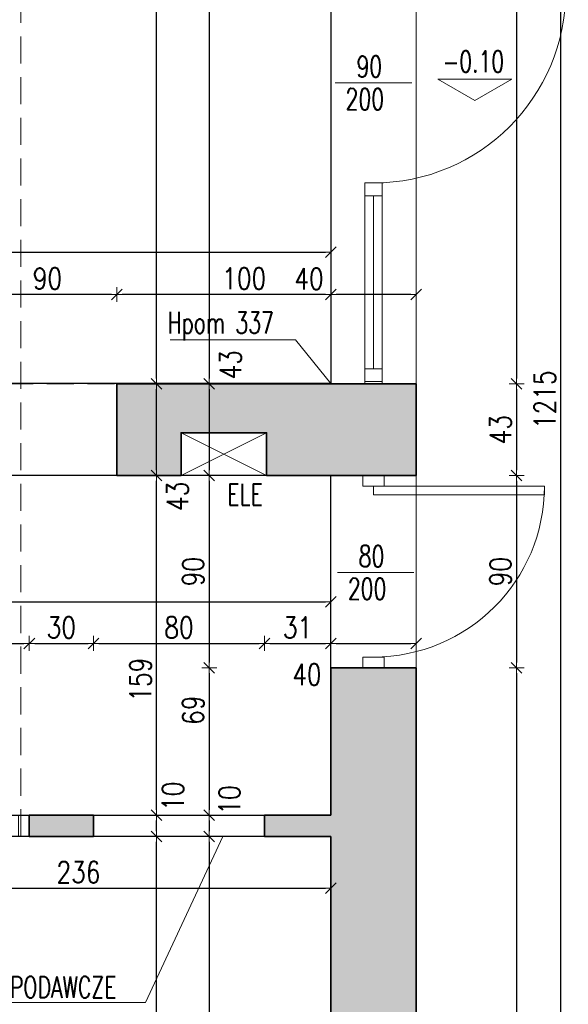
# Model space of a CAD drawing. Header units: millimetres. Extents: x 16698 to 93787, y -21104 to 39413.
# Tile 12 of 256: x 23778 to 24035, y 7231 to 7692. Entities that reach past the tile are written whole.
import ezdxf
from ezdxf.enums import TextEntityAlignment as Align

# ---------------------------------------------------------------- set-up
doc = ezdxf.new("R2010")
doc.units = ezdxf.units.MM
doc.linetypes.add('HIDDEN', pattern=[9.525, 6.35, -3.175])
for name, color, linetype, lineweight in [('!MODUS_HATCH_ŚCIANA', 254, 'Continuous', 9), ('!MODUS_OPIS', 3, 'Continuous', 13), ('__MODUS_ŚCIANY', 2, 'Continuous', 35), ('Cienka', 3, 'Continuous', 9), ('Drzwi', 1, 'Continuous', 15), ('Okna', 3, 'Continuous', 13), ('Opis', 8, 'Continuous', 13), ('Widok', 1, 'Continuous', 15), ('WYMIAROWANIE', 1, 'Continuous', 18)]:
    doc.layers.add(name, color=color, linetype=linetype, lineweight=lineweight)
doc.styles.add('ARCHETYP', font='romans.shx', dxfattribs={"height": 15})
doc.styles.add('TXT', font='simplex.shx', dxfattribs={"width": 0.8})
doc.dimstyles.new('DIM50', dxfattribs={"dimscale": 5, "dimtxt": 2, "dimasz": 0.5, "dimexe": 0, "dimexo": 0, "dimgap": 0.5, "dimtad": 1, "dimdec": 4, "dimrnd": 0.5, "dimdsep": 46, "dimtxsty": 'TXT', "dimblk1": 'TICK1', "dimblk2": 'TICK1', "dimsah": 1, "dimcen": 0, "dimse1": 1, "dimse2": 1, "dimclrd": 1, "dimclre": 7, "dimclrt": 9, "dimadec": 0, "dimazin": 0, "dimtfac": 1, "dimtdec": 4, "dimtmove": 2, "dimatfit": 3, "dimldrblk": 'TICK1', "dimfxl": 1, "dimtolj": 1, "dimarcsym": 0})

# ---------------------------------------------------------------- blocks, each defined once
blk = doc.blocks.new('TICK1')
at = {"color": 2}
blk.add_line((-1, -1), (1, 1), dxfattribs=at)
at = {"color": 0}
for p, q in [((0, 0), (-1, 0)), ((0, -1.4), (0, 1.4))]:
    blk.add_line(p, q, dxfattribs=at)
blk = doc.blocks.new('*D73')
at = {"layer": 'DEFPOINTS', "color": 0, "transparency": 16777216}
for p in [(23923.38, 7563.25), (23923.38, 7540.61), (23963.38, 7540.61)]:
    blk.add_point(p, dxfattribs=at)
at = {"layer": 'WYMIAROWANIE', "color": 1, "lineweight": -2, "transparency": 16777216}
blk.add_line((23960.88, 7563.25), (23925.88, 7563.25), dxfattribs=at)
at = {"layer": 'WYMIAROWANIE', "color": 1, "lineweight": -2, "transparency": 16777216, "xscale": 2.5, "yscale": 2.5, "zscale": 2.5, "rotation": 180}
blk.add_blockref('TICK1', (23923.38, 7563.25), dxfattribs=at)
at = {"layer": 'WYMIAROWANIE', "color": 1, "lineweight": -2, "transparency": 16777216, "xscale": 2.5, "yscale": 2.5, "zscale": 2.5}
blk.add_blockref('TICK1', (23963.38, 7563.25), dxfattribs=at)
at = {"layer": 'WYMIAROWANIE', "color": 9, "transparency": 16777216, "insert": (23913.25, 7570.64), "char_height": 10, "attachment_point": 5, "style": 'TXT'}
blk.add_mtext('\\A1;40', dxfattribs=at)
blk = doc.blocks.new('*D74')
at = {"layer": 'DEFPOINTS', "color": 0, "transparency": 16777216}
for p in [(23823.38, 7563.25), (23823.38, 7540.61), (23923.38, 7540.61)]:
    blk.add_point(p, dxfattribs=at)
at = {"layer": 'WYMIAROWANIE', "color": 1, "lineweight": -2, "transparency": 16777216}
blk.add_line((23920.88, 7563.25), (23825.88, 7563.25), dxfattribs=at)
at = {"layer": 'WYMIAROWANIE', "color": 1, "lineweight": -2, "transparency": 16777216, "xscale": 2.5, "yscale": 2.5, "zscale": 2.5, "rotation": 180}
blk.add_blockref('TICK1', (23823.38, 7563.25), dxfattribs=at)
at = {"layer": 'WYMIAROWANIE', "color": 1, "lineweight": -2, "transparency": 16777216, "xscale": 2.5, "yscale": 2.5, "zscale": 2.5}
blk.add_blockref('TICK1', (23923.38, 7563.25), dxfattribs=at)
at = {"layer": 'WYMIAROWANIE', "color": 9, "transparency": 16777216, "insert": (23882.91, 7570.75), "char_height": 10, "attachment_point": 5, "style": 'TXT'}
blk.add_mtext('\\A1;100', dxfattribs=at)
blk = doc.blocks.new('*D75')
at = {"layer": 'DEFPOINTS', "color": 0, "transparency": 16777216}
for p in [(23733.38, 7563.25), (23733.38, 7540.61), (23823.38, 7540.61)]:
    blk.add_point(p, dxfattribs=at)
at = {"layer": 'WYMIAROWANIE', "color": 1, "lineweight": -2, "transparency": 16777216}
blk.add_line((23820.88, 7563.25), (23735.88, 7563.25), dxfattribs=at)
at = {"layer": 'WYMIAROWANIE', "color": 1, "lineweight": -2, "transparency": 16777216, "xscale": 2.5, "yscale": 2.5, "zscale": 2.5, "rotation": 180}
blk.add_blockref('TICK1', (23733.38, 7563.25), dxfattribs=at)
at = {"layer": 'WYMIAROWANIE', "color": 1, "lineweight": -2, "transparency": 16777216, "xscale": 2.5, "yscale": 2.5, "zscale": 2.5}
blk.add_blockref('TICK1', (23823.38, 7563.25), dxfattribs=at)
at = {"layer": 'WYMIAROWANIE', "color": 9, "transparency": 16777216, "insert": (23790.86, 7570.75), "char_height": 10, "attachment_point": 5, "style": 'TXT'}
blk.add_mtext('\\A1;90', dxfattribs=at)
blk = doc.blocks.new('*D79')
at = {"layer": 'DEFPOINTS', "color": 0, "transparency": 16777216}
for p in [(23923.38, 7583.12), (22978.38, 7521.47), (23923.38, 7521.47)]:
    blk.add_point(p, dxfattribs=at)
at = {"layer": 'WYMIAROWANIE', "color": 1, "lineweight": -2, "transparency": 16777216}
blk.add_line((22980.88, 7583.12), (23920.88, 7583.12), dxfattribs=at)
at = {"layer": 'WYMIAROWANIE', "color": 1, "lineweight": -2, "transparency": 16777216, "xscale": 2.5, "yscale": 2.5, "zscale": 2.5, "rotation": 180}
blk.add_blockref('TICK1', (22978.38, 7583.12), dxfattribs=at)
at = {"layer": 'WYMIAROWANIE', "color": 1, "lineweight": -2, "transparency": 16777216, "xscale": 2.5, "yscale": 2.5, "zscale": 2.5}
blk.add_blockref('TICK1', (23923.38, 7583.12), dxfattribs=at)
at = {"layer": 'WYMIAROWANIE', "color": 9, "transparency": 16777216, "insert": (23432.64, 7590.62), "char_height": 10, "attachment_point": 5, "style": 'TXT'}
blk.add_mtext('\\A1;945', dxfattribs=at)
blk = doc.blocks.new('*D106')
at = {"layer": 'DEFPOINTS', "color": 0, "transparency": 16777216}
for p in [(23782.38, 7399.87), (23702.38, 7326.47), (23782.38, 7326.47)]:
    blk.add_point(p, dxfattribs=at)
at = {"layer": 'WYMIAROWANIE', "color": 1, "lineweight": -2, "transparency": 16777216}
blk.add_line((23704.88, 7399.87), (23779.88, 7399.87), dxfattribs=at)
at = {"layer": 'WYMIAROWANIE', "color": 1, "lineweight": -2, "transparency": 16777216, "xscale": 2.5, "yscale": 2.5, "zscale": 2.5, "rotation": 180}
blk.add_blockref('TICK1', (23702.38, 7399.87), dxfattribs=at)
at = {"layer": 'WYMIAROWANIE', "color": 1, "lineweight": -2, "transparency": 16777216, "xscale": 2.5, "yscale": 2.5, "zscale": 2.5}
blk.add_blockref('TICK1', (23782.38, 7399.87), dxfattribs=at)
at = {"layer": 'WYMIAROWANIE', "color": 9, "transparency": 16777216, "insert": (23742.38, 7407.37), "char_height": 10, "attachment_point": 5, "style": 'TXT'}
blk.add_mtext('\\A1;80', dxfattribs=at)
blk = doc.blocks.new('*D107')
at = {"layer": 'DEFPOINTS', "color": 0, "transparency": 16777216}
for p in [(23812.38, 7399.87), (23782.38, 7326.47), (23812.38, 7326.47)]:
    blk.add_point(p, dxfattribs=at)
at = {"layer": 'WYMIAROWANIE', "color": 1, "lineweight": -2, "transparency": 16777216}
blk.add_line((23784.88, 7399.87), (23809.88, 7399.87), dxfattribs=at)
at = {"layer": 'WYMIAROWANIE', "color": 1, "lineweight": -2, "transparency": 16777216, "xscale": 2.5, "yscale": 2.5, "zscale": 2.5, "rotation": 180}
blk.add_blockref('TICK1', (23782.38, 7399.87), dxfattribs=at)
at = {"layer": 'WYMIAROWANIE', "color": 1, "lineweight": -2, "transparency": 16777216, "xscale": 2.5, "yscale": 2.5, "zscale": 2.5}
blk.add_blockref('TICK1', (23812.38, 7399.87), dxfattribs=at)
at = {"layer": 'WYMIAROWANIE', "color": 9, "transparency": 16777216, "insert": (23797.38, 7407.37), "char_height": 10, "attachment_point": 5, "style": 'TXT'}
blk.add_mtext('\\A1;30', dxfattribs=at)
blk = doc.blocks.new('*D108')
at = {"layer": 'DEFPOINTS', "color": 0, "transparency": 16777216}
for p in [(23892.38, 7399.87), (23812.38, 7326.47), (23892.38, 7326.47)]:
    blk.add_point(p, dxfattribs=at)
at = {"layer": 'WYMIAROWANIE', "color": 1, "lineweight": -2, "transparency": 16777216}
blk.add_line((23814.88, 7399.87), (23889.88, 7399.87), dxfattribs=at)
at = {"layer": 'WYMIAROWANIE', "color": 1, "lineweight": -2, "transparency": 16777216, "xscale": 2.5, "yscale": 2.5, "zscale": 2.5, "rotation": 180}
blk.add_blockref('TICK1', (23812.38, 7399.87), dxfattribs=at)
at = {"layer": 'WYMIAROWANIE', "color": 1, "lineweight": -2, "transparency": 16777216, "xscale": 2.5, "yscale": 2.5, "zscale": 2.5}
blk.add_blockref('TICK1', (23892.38, 7399.87), dxfattribs=at)
at = {"layer": 'WYMIAROWANIE', "color": 9, "transparency": 16777216, "insert": (23852.38, 7407.37), "char_height": 10, "attachment_point": 5, "style": 'TXT'}
blk.add_mtext('\\A1;80', dxfattribs=at)
blk = doc.blocks.new('*D109')
at = {"layer": 'DEFPOINTS', "color": 0, "transparency": 16777216}
for p in [(23923.38, 7399.87), (23892.38, 7326.47), (23923.38, 7326.47)]:
    blk.add_point(p, dxfattribs=at)
at = {"layer": 'WYMIAROWANIE', "color": 1, "lineweight": -2, "transparency": 16777216}
blk.add_line((23894.88, 7399.87), (23920.88, 7399.87), dxfattribs=at)
at = {"layer": 'WYMIAROWANIE', "color": 1, "lineweight": -2, "transparency": 16777216, "xscale": 2.5, "yscale": 2.5, "zscale": 2.5, "rotation": 180}
blk.add_blockref('TICK1', (23892.38, 7399.87), dxfattribs=at)
at = {"layer": 'WYMIAROWANIE', "color": 1, "lineweight": -2, "transparency": 16777216, "xscale": 2.5, "yscale": 2.5, "zscale": 2.5}
blk.add_blockref('TICK1', (23923.38, 7399.87), dxfattribs=at)
at = {"layer": 'WYMIAROWANIE', "color": 9, "transparency": 16777216, "insert": (23907.88, 7407.37), "char_height": 10, "attachment_point": 5, "style": 'TXT'}
blk.add_mtext('\\A1;31', dxfattribs=at)
blk = doc.blocks.new('*D110')
at = {"layer": 'DEFPOINTS', "color": 0, "transparency": 16777216}
for p in [(23963.38, 7399.87), (23963.38, 7395.47), (23923.38, 7326.47)]:
    blk.add_point(p, dxfattribs=at)
at = {"layer": 'WYMIAROWANIE', "color": 1, "lineweight": -2, "transparency": 16777216}
blk.add_line((23925.88, 7399.87), (23960.88, 7399.87), dxfattribs=at)
at = {"layer": 'WYMIAROWANIE', "color": 1, "lineweight": -2, "transparency": 16777216, "xscale": 2.5, "yscale": 2.5, "zscale": 2.5, "rotation": 180}
blk.add_blockref('TICK1', (23923.38, 7399.87), dxfattribs=at)
at = {"layer": 'WYMIAROWANIE', "color": 1, "lineweight": -2, "transparency": 16777216, "xscale": 2.5, "yscale": 2.5, "zscale": 2.5}
blk.add_blockref('TICK1', (23963.38, 7399.87), dxfattribs=at)
at = {"layer": 'WYMIAROWANIE', "color": 9, "transparency": 16777216, "insert": (23912.2, 7385.26), "char_height": 10, "attachment_point": 5, "style": 'TXT'}
blk.add_mtext('\\A1;40', dxfattribs=at)
blk = doc.blocks.new('*D113')
at = {"layer": 'DEFPOINTS', "color": 0, "transparency": 16777216}
for p in [(23558.88, 7478.47), (23923.38, 7478.47), (23923.38, 7419.31)]:
    blk.add_point(p, dxfattribs=at)
at = {"layer": 'WYMIAROWANIE', "color": 1, "lineweight": -2, "transparency": 16777216}
blk.add_line((23561.38, 7419.31), (23920.88, 7419.31), dxfattribs=at)
at = {"layer": 'WYMIAROWANIE', "color": 1, "lineweight": -2, "transparency": 16777216, "xscale": 2.5, "yscale": 2.5, "zscale": 2.5, "rotation": 180}
blk.add_blockref('TICK1', (23558.88, 7419.31), dxfattribs=at)
at = {"layer": 'WYMIAROWANIE', "color": 1, "lineweight": -2, "transparency": 16777216, "xscale": 2.5, "yscale": 2.5, "zscale": 2.5}
blk.add_blockref('TICK1', (23923.38, 7419.31), dxfattribs=at)
at = {"layer": 'WYMIAROWANIE', "color": 9, "transparency": 16777216, "insert": (23741.13, 7426.81), "char_height": 10, "attachment_point": 5, "style": 'TXT'}
blk.add_mtext('\\A1;364.5', dxfattribs=at)
blk = doc.blocks.new('*D160')
at = {"layer": 'DEFPOINTS', "color": 0, "transparency": 16777216}
for p in [(23687.38, 7309.47), (23923.38, 7309.47), (23923.38, 7285.17)]:
    blk.add_point(p, dxfattribs=at)
at = {"layer": 'WYMIAROWANIE', "color": 1, "lineweight": -2, "transparency": 16777216}
blk.add_line((23689.88, 7285.17), (23920.88, 7285.17), dxfattribs=at)
at = {"layer": 'WYMIAROWANIE', "color": 1, "lineweight": -2, "transparency": 16777216, "xscale": 2.5, "yscale": 2.5, "zscale": 2.5, "rotation": 180}
blk.add_blockref('TICK1', (23687.38, 7285.17), dxfattribs=at)
at = {"layer": 'WYMIAROWANIE', "color": 1, "lineweight": -2, "transparency": 16777216, "xscale": 2.5, "yscale": 2.5, "zscale": 2.5}
blk.add_blockref('TICK1', (23923.38, 7285.17), dxfattribs=at)
at = {"layer": 'WYMIAROWANIE', "color": 9, "transparency": 16777216, "insert": (23805.38, 7292.67), "char_height": 10, "attachment_point": 5, "style": 'TXT'}
blk.add_mtext('\\A1;236', dxfattribs=at)
blk = doc.blocks.new('*D195')
at = {"layer": 'DEFPOINTS', "color": 0, "transparency": 16777216}
for p in [(23963.38, 8081.47), (23963.38, 7521.47), (24010.32, 7521.47)]:
    blk.add_point(p, dxfattribs=at)
at = {"layer": 'WYMIAROWANIE', "color": 1, "lineweight": -2, "transparency": 16777216}
blk.add_line((24010.32, 8078.97), (24010.32, 7523.97), dxfattribs=at)
at = {"layer": 'WYMIAROWANIE', "color": 1, "lineweight": -2, "transparency": 16777216, "xscale": 2.5, "yscale": 2.5, "zscale": 2.5}
for p, rotation in [((24010.32, 8081.47), 90), ((24010.32, 7521.47), 270)]:
    blk.add_blockref('TICK1', p, dxfattribs=dict(at, rotation=rotation))
at = {"layer": 'WYMIAROWANIE', "color": 9, "transparency": 16777216, "insert": (24002.82, 7801.47), "char_height": 10, "attachment_point": 5, "rotation": 90, "style": 'TXT'}
blk.add_mtext('\\A1;560', dxfattribs=at)
blk = doc.blocks.new('*D196')
at = {"layer": 'DEFPOINTS', "color": 0, "transparency": 16777216}
for p in [(23963.38, 7521.47), (23963.38, 7478.47), (24010.32, 7478.47)]:
    blk.add_point(p, dxfattribs=at)
at = {"layer": 'WYMIAROWANIE', "color": 1, "lineweight": -2, "transparency": 16777216}
blk.add_line((24010.32, 7518.97), (24010.32, 7480.97), dxfattribs=at)
at = {"layer": 'WYMIAROWANIE', "color": 1, "lineweight": -2, "transparency": 16777216, "xscale": 2.5, "yscale": 2.5, "zscale": 2.5}
for p, rotation in [((24010.32, 7521.47), 90), ((24010.32, 7478.47), 270)]:
    blk.add_blockref('TICK1', p, dxfattribs=dict(at, rotation=rotation))
at = {"layer": 'WYMIAROWANIE', "color": 9, "transparency": 16777216, "insert": (24002.82, 7499.97), "char_height": 10, "attachment_point": 5, "rotation": 90, "style": 'TXT'}
blk.add_mtext('\\A1;43', dxfattribs=at)
blk = doc.blocks.new('*D197')
at = {"layer": 'DEFPOINTS', "color": 0, "transparency": 16777216}
for p in [(23963.38, 7478.47), (23963.38, 7388.47), (24010.32, 7388.47)]:
    blk.add_point(p, dxfattribs=at)
at = {"layer": 'WYMIAROWANIE', "color": 1, "lineweight": -2, "transparency": 16777216}
blk.add_line((24010.32, 7475.97), (24010.32, 7390.97), dxfattribs=at)
at = {"layer": 'WYMIAROWANIE', "color": 1, "lineweight": -2, "transparency": 16777216, "xscale": 2.5, "yscale": 2.5, "zscale": 2.5}
for p, rotation in [((24010.32, 7478.47), 90), ((24010.32, 7388.47), 270)]:
    blk.add_blockref('TICK1', p, dxfattribs=dict(at, rotation=rotation))
at = {"layer": 'WYMIAROWANIE', "color": 9, "transparency": 16777216, "insert": (24002.82, 7433.47), "char_height": 10, "attachment_point": 5, "rotation": 90, "style": 'TXT'}
blk.add_mtext('\\A1;90', dxfattribs=at)
blk = doc.blocks.new('*D198')
at = {"layer": 'DEFPOINTS', "color": 0, "transparency": 16777216}
for p in [(23963.38, 7388.47), (23963.38, 6906.45), (24010.32, 6906.45)]:
    blk.add_point(p, dxfattribs=at)
at = {"layer": 'WYMIAROWANIE', "color": 1, "lineweight": -2, "transparency": 16777216}
blk.add_line((24010.32, 7385.97), (24010.32, 6908.95), dxfattribs=at)
at = {"layer": 'WYMIAROWANIE', "color": 1, "lineweight": -2, "transparency": 16777216, "xscale": 2.5, "yscale": 2.5, "zscale": 2.5}
for p, rotation in [((24010.32, 7388.47), 90), ((24010.32, 6906.45), 270)]:
    blk.add_blockref('TICK1', p, dxfattribs=dict(at, rotation=rotation))
at = {"layer": 'WYMIAROWANIE', "color": 9, "transparency": 16777216, "insert": (24002.82, 7147.46), "char_height": 10, "attachment_point": 5, "rotation": 90, "style": 'TXT'}
blk.add_mtext('\\A1;482', dxfattribs=at)
blk = doc.blocks.new('*D199')
at = {"layer": 'DEFPOINTS', "color": 0, "transparency": 16777216}
for p in [(23963.38, 8121.47), (24031.03, 8121.47), (23963.38, 6906.45)]:
    blk.add_point(p, dxfattribs=at)
at = {"layer": 'WYMIAROWANIE', "color": 1, "lineweight": -2, "transparency": 16777216}
blk.add_line((24031.03, 6908.95), (24031.03, 8118.97), dxfattribs=at)
at = {"layer": 'WYMIAROWANIE', "color": 1, "lineweight": -2, "transparency": 16777216, "xscale": 2.5, "yscale": 2.5, "zscale": 2.5}
for p, rotation in [((24031.03, 8121.47), 90), ((24031.03, 6906.45), 270)]:
    blk.add_blockref('TICK1', p, dxfattribs=dict(at, rotation=rotation))
at = {"layer": 'WYMIAROWANIE', "color": 9, "transparency": 16777216, "insert": (24023.53, 7513.96), "char_height": 10, "attachment_point": 5, "rotation": 90, "style": 'TXT'}
blk.add_mtext('\\A1;1215', dxfattribs=at)
blk = doc.blocks.new('*D201')
at = {"layer": 'DEFPOINTS', "color": 0, "transparency": 16777216}
for p in [(23866.55, 8081.47), (23866.55, 7521.47), (23939.38, 7521.47)]:
    blk.add_point(p, dxfattribs=at)
at = {"layer": 'WYMIAROWANIE', "color": 1, "lineweight": -2, "transparency": 16777216}
blk.add_line((23866.55, 8078.97), (23866.55, 7523.97), dxfattribs=at)
at = {"layer": 'WYMIAROWANIE', "color": 1, "lineweight": -2, "transparency": 16777216, "xscale": 2.5, "yscale": 2.5, "zscale": 2.5}
for p, rotation in [((23866.55, 8081.47), 90), ((23866.55, 7521.47), 270)]:
    blk.add_blockref('TICK1', p, dxfattribs=dict(at, rotation=rotation))
at = {"layer": 'WYMIAROWANIE', "color": 9, "transparency": 16777216, "insert": (23857.12, 7749.42), "char_height": 10, "attachment_point": 5, "rotation": 90, "style": 'TXT'}
blk.add_mtext('\\A1;560', dxfattribs=at)
blk = doc.blocks.new('*D202')
at = {"layer": 'DEFPOINTS', "color": 0, "transparency": 16777216}
for p in [(23939.38, 7521.47), (23866.55, 7478.47), (23893.38, 7478.47)]:
    blk.add_point(p, dxfattribs=at)
at = {"layer": 'WYMIAROWANIE', "color": 1, "lineweight": -2, "transparency": 16777216}
blk.add_line((23866.55, 7518.97), (23866.55, 7480.97), dxfattribs=at)
at = {"layer": 'WYMIAROWANIE', "color": 1, "lineweight": -2, "transparency": 16777216, "xscale": 2.5, "yscale": 2.5, "zscale": 2.5}
for p, rotation in [((23866.55, 7521.47), 90), ((23866.55, 7478.47), 270)]:
    blk.add_blockref('TICK1', p, dxfattribs=dict(at, rotation=rotation))
at = {"layer": 'WYMIAROWANIE', "color": 9, "transparency": 16777216, "insert": (23876.53, 7530.32), "char_height": 10, "attachment_point": 5, "rotation": 90, "style": 'TXT'}
blk.add_mtext('\\A1;43', dxfattribs=at)
blk = doc.blocks.new('*D203')
at = {"layer": 'DEFPOINTS', "color": 0, "transparency": 16777216}
for p in [(23893.38, 7478.47), (23866.55, 7388.47), (23923.38, 7388.47)]:
    blk.add_point(p, dxfattribs=at)
at = {"layer": 'WYMIAROWANIE', "color": 1, "lineweight": -2, "transparency": 16777216}
blk.add_line((23866.55, 7475.97), (23866.55, 7390.97), dxfattribs=at)
at = {"layer": 'WYMIAROWANIE', "color": 1, "lineweight": -2, "transparency": 16777216, "xscale": 2.5, "yscale": 2.5, "zscale": 2.5}
for p, rotation in [((23866.55, 7478.47), 90), ((23866.55, 7388.47), 270)]:
    blk.add_blockref('TICK1', p, dxfattribs=dict(at, rotation=rotation))
at = {"layer": 'WYMIAROWANIE', "color": 9, "transparency": 16777216, "insert": (23859.05, 7433.47), "char_height": 10, "attachment_point": 5, "rotation": 90, "style": 'TXT'}
blk.add_mtext('\\A1;90', dxfattribs=at)
blk = doc.blocks.new('*D204')
at = {"layer": 'DEFPOINTS', "color": 0, "transparency": 16777216}
for p in [(23923.38, 7388.47), (23866.55, 7319.47), (23923.38, 7319.47)]:
    blk.add_point(p, dxfattribs=at)
at = {"layer": 'WYMIAROWANIE', "color": 1, "lineweight": -2, "transparency": 16777216}
blk.add_line((23866.55, 7385.97), (23866.55, 7321.97), dxfattribs=at)
at = {"layer": 'WYMIAROWANIE', "color": 1, "lineweight": -2, "transparency": 16777216, "xscale": 2.5, "yscale": 2.5, "zscale": 2.5}
for p, rotation in [((23866.55, 7388.47), 90), ((23866.55, 7319.47), 270)]:
    blk.add_blockref('TICK1', p, dxfattribs=dict(at, rotation=rotation))
at = {"layer": 'WYMIAROWANIE', "color": 9, "transparency": 16777216, "insert": (23859.05, 7368.59), "char_height": 10, "attachment_point": 5, "rotation": 90, "style": 'TXT'}
blk.add_mtext('\\A1;69', dxfattribs=at)
blk = doc.blocks.new('*D205')
at = {"layer": 'DEFPOINTS', "color": 0, "transparency": 16777216}
for p in [(23923.38, 7319.47), (23866.55, 7309.47), (23923.38, 7309.47)]:
    blk.add_point(p, dxfattribs=at)
at = {"layer": 'WYMIAROWANIE', "color": 1, "lineweight": -2, "transparency": 16777216}
blk.add_line((23866.55, 7316.97), (23866.55, 7311.97), dxfattribs=at)
at = {"layer": 'WYMIAROWANIE', "color": 1, "lineweight": -2, "transparency": 16777216, "xscale": 2.5, "yscale": 2.5, "zscale": 2.5}
for p, rotation in [((23866.55, 7319.47), 90), ((23866.55, 7309.47), 270)]:
    blk.add_blockref('TICK1', p, dxfattribs=dict(at, rotation=rotation))
at = {"layer": 'WYMIAROWANIE', "color": 9, "transparency": 16777216, "insert": (23876.08, 7326.52), "char_height": 10, "attachment_point": 5, "rotation": 90, "style": 'TXT'}
blk.add_mtext('\\A1;10', dxfattribs=at)
blk = doc.blocks.new('*D206')
at = {"layer": 'DEFPOINTS', "color": 0, "transparency": 16777216}
for p in [(23923.38, 7309.47), (23866.55, 7064.47), (23923.38, 7064.47)]:
    blk.add_point(p, dxfattribs=at)
at = {"layer": 'WYMIAROWANIE', "color": 1, "lineweight": -2, "transparency": 16777216}
blk.add_line((23866.55, 7306.97), (23866.55, 7066.97), dxfattribs=at)
at = {"layer": 'WYMIAROWANIE', "color": 1, "lineweight": -2, "transparency": 16777216, "xscale": 2.5, "yscale": 2.5, "zscale": 2.5}
for p, rotation in [((23866.55, 7309.47), 90), ((23866.55, 7064.47), 270)]:
    blk.add_blockref('TICK1', p, dxfattribs=dict(at, rotation=rotation))
at = {"layer": 'WYMIAROWANIE', "color": 9, "transparency": 16777216, "insert": (23859.05, 7214.71), "char_height": 10, "attachment_point": 5, "rotation": 90, "style": 'TXT'}
blk.add_mtext('\\A1;245', dxfattribs=at)
blk = doc.blocks.new('*D209')
at = {"layer": 'DEFPOINTS', "color": 0, "transparency": 16777216}
for p in [(23841.94, 7309.47), (23923.38, 7309.47), (23923.38, 6944.47)]:
    blk.add_point(p, dxfattribs=at)
at = {"layer": 'WYMIAROWANIE', "color": 1, "lineweight": -2, "transparency": 16777216}
blk.add_line((23841.94, 6946.97), (23841.94, 7306.97), dxfattribs=at)
at = {"layer": 'WYMIAROWANIE', "color": 1, "lineweight": -2, "transparency": 16777216, "xscale": 2.5, "yscale": 2.5, "zscale": 2.5}
for p, rotation in [((23841.94, 7309.47), 90), ((23841.94, 6944.47), 270)]:
    blk.add_blockref('TICK1', p, dxfattribs=dict(at, rotation=rotation))
at = {"layer": 'WYMIAROWANIE', "color": 9, "transparency": 16777216, "insert": (23834.44, 7126.97), "char_height": 10, "attachment_point": 5, "rotation": 90, "style": 'TXT'}
blk.add_mtext('\\A1;365', dxfattribs=at)
blk = doc.blocks.new('*D210')
at = {"layer": 'DEFPOINTS', "color": 0, "transparency": 16777216}
for p in [(23812.38, 7319.47), (23841.94, 7319.47), (23812.38, 7309.47)]:
    blk.add_point(p, dxfattribs=at)
at = {"layer": 'WYMIAROWANIE', "color": 1, "lineweight": -2, "transparency": 16777216}
blk.add_line((23841.94, 7311.97), (23841.94, 7316.97), dxfattribs=at)
at = {"layer": 'WYMIAROWANIE', "color": 1, "lineweight": -2, "transparency": 16777216, "xscale": 2.5, "yscale": 2.5, "zscale": 2.5}
for p, rotation in [((23841.94, 7319.47), 90), ((23841.94, 7309.47), 270)]:
    blk.add_blockref('TICK1', p, dxfattribs=dict(at, rotation=rotation))
at = {"layer": 'WYMIAROWANIE', "color": 9, "transparency": 16777216, "insert": (23849.59, 7328.26), "char_height": 10, "attachment_point": 5, "rotation": 90, "style": 'TXT'}
blk.add_mtext('\\A1;10', dxfattribs=at)
blk = doc.blocks.new('*D211')
at = {"layer": 'DEFPOINTS', "color": 0, "transparency": 16777216}
for p in [(23838.38, 7478.47), (23841.94, 7478.47), (23812.38, 7319.47)]:
    blk.add_point(p, dxfattribs=at)
at = {"layer": 'WYMIAROWANIE', "color": 1, "lineweight": -2, "transparency": 16777216}
blk.add_line((23841.94, 7321.97), (23841.94, 7475.97), dxfattribs=at)
at = {"layer": 'WYMIAROWANIE', "color": 1, "lineweight": -2, "transparency": 16777216, "xscale": 2.5, "yscale": 2.5, "zscale": 2.5}
for p, rotation in [((23841.94, 7478.47), 90), ((23841.94, 7319.47), 270)]:
    blk.add_blockref('TICK1', p, dxfattribs=dict(at, rotation=rotation))
at = {"layer": 'WYMIAROWANIE', "color": 9, "transparency": 16777216, "insert": (23834.44, 7382.87), "char_height": 10, "attachment_point": 5, "rotation": 90, "style": 'TXT'}
blk.add_mtext('\\A1;159', dxfattribs=at)
blk = doc.blocks.new('*D212')
at = {"layer": 'DEFPOINTS', "color": 0, "transparency": 16777216}
for p in [(23841.94, 7521.47), (23841.94, 7521.47), (23838.38, 7478.47)]:
    blk.add_point(p, dxfattribs=at)
at = {"layer": 'WYMIAROWANIE', "color": 1, "lineweight": -2, "transparency": 16777216}
blk.add_line((23841.94, 7480.97), (23841.94, 7518.97), dxfattribs=at)
at = {"layer": 'WYMIAROWANIE', "color": 1, "lineweight": -2, "transparency": 16777216, "xscale": 2.5, "yscale": 2.5, "zscale": 2.5}
for p, rotation in [((23841.94, 7521.47), 90), ((23841.94, 7478.47), 270)]:
    blk.add_blockref('TICK1', p, dxfattribs=dict(at, rotation=rotation))
at = {"layer": 'WYMIAROWANIE', "color": 9, "transparency": 16777216, "insert": (23851.69, 7468.73), "char_height": 10, "attachment_point": 5, "rotation": 90, "style": 'TXT'}
blk.add_mtext('\\A1;43', dxfattribs=at)
blk = doc.blocks.new('*D213')
at = {"layer": 'DEFPOINTS', "color": 0, "transparency": 16777216}
for p in [(23841.94, 8081.47), (23841.94, 8081.47), (23841.94, 7521.47)]:
    blk.add_point(p, dxfattribs=at)
at = {"layer": 'WYMIAROWANIE', "color": 1, "lineweight": -2, "transparency": 16777216}
blk.add_line((23841.94, 7523.97), (23841.94, 8078.97), dxfattribs=at)
at = {"layer": 'WYMIAROWANIE', "color": 1, "lineweight": -2, "transparency": 16777216, "xscale": 2.5, "yscale": 2.5, "zscale": 2.5}
for p, rotation in [((23841.94, 8081.47), 90), ((23841.94, 7521.47), 270)]:
    blk.add_blockref('TICK1', p, dxfattribs=dict(at, rotation=rotation))
at = {"layer": 'WYMIAROWANIE', "color": 9, "transparency": 16777216, "insert": (23834.44, 7749.63), "char_height": 10, "attachment_point": 5, "rotation": 90, "style": 'TXT'}
blk.add_mtext('\\A1;560', dxfattribs=at)

msp = doc.modelspace()

# ---------------------------------------------------------------- hatches: boundary and pattern name
at = {"layer": '!MODUS_HATCH_ŚCIANA', "ltscale": 2}
h = msp.add_hatch(color=256, dxfattribs=at)
h.dxf.hatch_style = 1
h.paths.add_polyline_path([(23963.38195, 7521.47289), (23823.38195, 7521.47289), (23823.38195, 7478.47289), (23853.38195, 7478.47289), (23853.38195, 7498.47289), (23893.38195, 7498.47289), (23893.38195, 7478.47289), (23963.38195, 7478.47289)])
h = msp.add_hatch(color=256, dxfattribs=at)
h.dxf.hatch_style = 1
h.paths.add_polyline_path([(23963.38195, 7388.47289), (23923.38195, 7388.47289), (23923.38195, 7319.47289), (23892.38195, 7319.47289), (23892.38195, 7309.47289), (23923.38195, 7309.47289), (23923.38195, 7064.47289), (23887.38195, 7064.47289), (23887.38195, 7029.47289), (23923.38195, 7029.47289), (23923.38195, 6944.47289), (23892.20124, 6943.16278), (23893.8746, 6903.51414), (23963.38195, 6906.44768)])
h = msp.add_hatch(color=256, dxfattribs=at)
h.dxf.hatch_style = 1
h.paths.add_polyline_path([(23812.38195, 7319.47289), (23782.38195, 7319.47289), (23782.38195, 7309.47289), (23812.38195, 7309.47289)])

# ---------------------------------------------------------------- linework, layer by layer
at = {"layer": '!MODUS_OPIS'}
msp.add_lwpolyline([(23990.8347, 7654.1254), (24008.1552, 7664.1254), (23973.51419, 7664.1254)], close=True, dxfattribs=at)
at = {"layer": '__MODUS_ŚCIANY'}
for points in [[(23963.38195, 7521.47289), (23823.38195, 7521.47289)], [(23823.38195, 7521.47289), (23823.38195, 7478.47289)], [(23963.38195, 7478.47289), (23963.38195, 7521.47289)], [(23963.38195, 7478.47289), (23893.38195, 7478.47289), (23893.38195, 7498.47289), (23853.38195, 7498.47289), (23853.38195, 7478.47289), (23823.38195, 7478.47289)], [(23892.20124, 6903.44352), (23963.38195, 6906.44768), (23963.38195, 7388.47289)], [(23892.38195, 7319.47289), (23923.38195, 7319.47289), (23923.38195, 7388.47289)], [(23923.38195, 7388.47289), (23963.38195, 7388.47289)], [(23782.38195, 7319.47289), (23812.38195, 7319.47289)], [(23892.38195, 7319.47289), (23892.38195, 7309.47289)], [(23812.38195, 7309.47289), (23782.38195, 7309.47289)], [(23923.38195, 6944.47289), (23923.38195, 7029.47289), (23887.38195, 7029.47289), (23887.38195, 7064.47289), (23923.38195, 7064.47289), (23923.38195, 7309.47289)], [(23923.38195, 7309.47289), (23892.38195, 7309.47289)]]:
    msp.add_lwpolyline(points, dxfattribs=at)
msp.add_lwpolyline([(23782.38195, 7319.47289), (23812.38195, 7319.47289), (23812.38195, 7309.47289), (23782.38195, 7309.47289)], close=True, dxfattribs=at)
at = {"layer": 'Cienka', "linetype": 'HIDDEN', "ltscale": 2}
msp.add_lwpolyline([(23778.38195, 7309.47289), (23778.38195, 8081.47289)], dxfattribs=at)
at = {"layer": 'DEFPOINTS', "color": 4}
for points in [[(23018.38195, 7825.36733), (23018.38195, 8080.73167), (23923.38195, 8080.73167), (23923.38195, 7521.55815), (23548.88195, 7521.55815), (23548.88195, 7353.47289), (22881.89745, 7353.47289), (22795.37448, 7755.88877), (23018.38195, 7825.36733)], [(23687.38195, 7309.47289), (23687.38195, 6934.55692), (23923.38009, 6944.51716), (23923.38195, 7029.47289), (23887.38195, 7029.47289), (23887.38195, 7064.47289), (23923.38195, 7064.47289), (23923.38195, 7309.47289), (23687.38195, 7309.47289), (23687.38195, 6934.55692)]]:
    msp.add_lwpolyline(points, dxfattribs=at)
at = {"layer": 'DEFPOINTS'}
msp.add_lwpolyline([(23853.38195, 7498.47289), (23893.38195, 7498.47289), (23893.38195, 7478.47289), (23853.38195, 7478.47289)], close=True, dxfattribs=at)
at = {"layer": 'DEFPOINTS', "color": 4}
msp.add_lwpolyline([(23923.38195, 7478.47289), (23558.88195, 7478.47289), (23558.88195, 7319.47289), (23923.38195, 7319.47289)], close=True, dxfattribs=at)
at = {"layer": 'Drzwi'}
for points in [[(23938.38195, 7478.47289), (23948.38195, 7478.47289), (23948.38195, 7473.47289), (23938.38195, 7473.47289)], [(24023.38195, 7469.47289), (23943.38195, 7469.47289), (23943.38195, 7473.47289), (24023.38195, 7473.47289)], [(23938.38195, 7393.47289), (23948.38195, 7393.47289), (23948.38195, 7388.47289), (23938.38195, 7388.47289)], [(23782.38195, 7319.47289), (23782.38195, 7309.47289), (23777.38195, 7309.47289), (23777.38195, 7319.47289)]]:
    msp.add_lwpolyline(points, close=True, dxfattribs=at)
msp.add_lwpolyline([(23926.51875, 7433.10128), (23962.34209, 7433.10128)], dxfattribs=at)
msp.add_arc((23943.38195, 7473.47289), 80, 270, 0, dxfattribs=at)
at = {"layer": 'Okna'}
for points in [[(23925.47028, 7662.41272), (23961.29362, 7662.41272)], [(23939.38195, 7615.47289), (23939.38195, 7521.47289)], [(23947.38195, 7615.47289), (23947.38195, 7521.47289)], [(23943.38195, 7609.47289), (23943.38195, 7528.47289)]]:
    msp.add_lwpolyline(points, dxfattribs=at)
for points in [[(23939.38195, 7615.47289), (23947.38195, 7615.47289), (23947.38195, 7609.47289), (23939.38195, 7609.47289)], [(23939.38195, 7528.47289), (23947.38195, 7528.47289), (23947.38195, 7522.47289), (23939.38195, 7522.47289)]]:
    msp.add_lwpolyline(points, close=True, dxfattribs=at)
msp.add_arc((23943.38195, 7705.47289), 90, 270, 0, dxfattribs=at)
at = {"layer": 'Opis'}
for points in [[(23923.38195, 7521.55815), (23906.97106, 7542.03755), (23848.27928, 7542.03755)], [(23728.52438, 7231.75502), (23836.75416, 7231.75502), (23872.9331, 7309.47289)]]:
    msp.add_lwpolyline(points, dxfattribs=at)
at = {"layer": 'Widok', "linetype": 'HIDDEN', "ltscale": 2}
for points in [[(23923.38195, 8081.47289), (23923.38195, 7521.47289)], [(23733.38195, 7521.47289), (23823.38195, 7521.47289)], [(23733.38195, 7478.47289), (23823.38195, 7478.47289)], [(23923.38195, 7388.47289), (23923.38195, 7478.47289)], [(23702.38195, 7319.47289), (23782.38195, 7319.47289)], [(23702.38195, 7309.47289), (23782.38195, 7309.47289)]]:
    msp.add_lwpolyline(points, dxfattribs=at)
at = {"layer": 'Widok', "ltscale": 2}
for points in [[(23963.38195, 7521.47289), (23963.38195, 8081.47289)], [(23963.38195, 7388.47289), (23963.38195, 7478.47289)], [(23812.38195, 7319.47289), (23892.38195, 7319.47289)], [(23812.38195, 7309.47289), (23892.38195, 7309.47289)]]:
    msp.add_lwpolyline(points, dxfattribs=at)
at = {"layer": 'Widok'}
msp.add_lwpolyline([(23853.38195, 7498.47289), (23893.38195, 7498.47289), (23893.38195, 7478.47289), (23853.38195, 7478.47289)], close=True, dxfattribs=at)
for points in [[(23853.38195, 7498.47289), (23893.38195, 7478.47289)], [(23853.38195, 7478.47289), (23893.38195, 7498.47289)]]:
    msp.add_lwpolyline(points, dxfattribs=at)

# ---------------------------------------------------------------- texts
at = {"layer": '!MODUS_OPIS', "style": 'TXT', "width": 0.7}
msp.add_text('-0.10', height=10, dxfattribs=at).set_placement((23990.14945, 7667.3697), align=Align.CENTER)
at = {"layer": 'Opis', "style": 'ARCHETYP', "width": 0.7}
for s, rotation, p in [('90', 359.6818433, (23935.40283, 7665.02936)), ('200', 359.6818433, (23930.31851, 7649.81302)), ('Hpom 337', 0, (23846.99277, 7545.05179)), ('ELE', 0, (23875.03854, 7464.59221)), ('80', 359.6818433, (23936.45129, 7435.71792)), ('200', 359.6818433, (23931.36697, 7420.50158)), ('OKIENKO PODAWCZE ', 0, (23727.98877, 7233.81899))]:
    msp.add_text(s, height=10, rotation=rotation, dxfattribs=at).set_placement(p)

# ---------------------------------------------------------------- dimensions: what is measured, and where the dimension line sits
at = {"layer": 'WYMIAROWANIE'}
for base, p1, p2, picture, middle in [((24031.02677, 8121.47289), (23963.38195, 6906.44768), (23963.38195, 8121.47289), '*D199', (24023.52677, 7513.96028)), ((24010.31906, 7521.47289), (23963.38195, 8081.47289), (23963.38195, 7521.47289), '*D195', (24002.81906, 7801.47289)), ((24010.31906, 7478.47289), (23963.38195, 7521.47289), (23963.38195, 7478.47289), '*D196', (24002.81906, 7499.97289)), ((23866.55347, 7388.47289), (23893.38195, 7478.47289), (23923.38195, 7388.47289), '*D203', (23859.05347, 7433.47289)), ((24010.31906, 7388.47289), (23963.38195, 7478.47289), (23963.38195, 7388.47289), '*D197', (24002.81906, 7433.47289)), ((24010.31906, 6906.44768), (23963.38195, 7388.47289), (23963.38195, 6906.44768), '*D198', (24002.81906, 7147.46028)), ((23841.94257, 7309.47289), (23923.38195, 6944.47289), (23923.38195, 7309.47289), '*D209', (23834.44257, 7126.97289))]:
    dim = msp.add_linear_dim(base=base, p1=p1, p2=p2, angle=90, dimstyle='DIM50', dxfattribs=at)
    dim.commit()
    dim.dimension.update_dxf_attribs({"geometry": picture, "text_midpoint": middle})
for base, p1, p2, picture, middle in [((23841.94257, 8081.47289), (23841.94257, 7521.47289), (23841.94257, 8081.47289), '*D213', (23834.44257, 7749.63106)), ((23866.55347, 7521.47289), (23866.55347, 8081.47289), (23939.38195, 7521.47289), '*D201', (23857.11775, 7749.42001)), ((23866.55347, 7478.47289), (23939.38195, 7521.47289), (23893.38195, 7478.47289), '*D202', (23876.53145, 7530.32161)), ((23841.94257, 7521.47289), (23838.38195, 7478.47289), (23841.94257, 7521.47289), '*D212', (23851.68589, 7468.72957)), ((23841.94257, 7478.47289), (23812.38195, 7319.47289), (23838.38195, 7478.47289), '*D211', (23834.44257, 7382.87157)), ((23866.55347, 7319.47289), (23923.38195, 7388.47289), (23923.38195, 7319.47289), '*D204', (23859.05347, 7368.58603)), ((23841.94257, 7319.47289), (23812.38195, 7309.47289), (23812.38195, 7319.47289), '*D210', (23849.58753, 7328.26487)), ((23866.55347, 7309.47289), (23923.38195, 7319.47289), (23923.38195, 7309.47289), '*D205', (23876.07561, 7326.51831)), ((23866.55347, 7064.47289), (23923.38195, 7309.47289), (23923.38195, 7064.47289), '*D206', (23859.05347, 7214.70947))]:
    dim = msp.add_linear_dim(base=base, p1=p1, p2=p2, angle=90, dimstyle='DIM50', dxfattribs=at)
    dim.commit()
    dim.dimension.update_dxf_attribs({"geometry": picture, "text_midpoint": middle, "dimtype": 160})
for base, p1, p2, picture, middle in [((23923.38195, 7583.12034), (22978.38195, 7521.47289), (23923.38195, 7521.47289), '*D79', (23432.64191, 7590.62034)), ((23733.38195, 7563.25167), (23823.38195, 7540.61228), (23733.38195, 7540.61228), '*D75', (23790.86424, 7570.75167)), ((23823.38195, 7563.25167), (23923.38195, 7540.61228), (23823.38195, 7540.61228), '*D74', (23882.90576, 7570.75167)), ((23923.38195, 7563.25167), (23963.38195, 7540.61228), (23923.38195, 7540.61228), '*D73', (23913.24691, 7570.63902)), ((23963.38195, 7399.86892), (23923.38195, 7326.47289), (23963.38195, 7395.47289), '*D110', (23912.20395, 7385.2562))]:
    dim = msp.add_linear_dim(base=base, p1=p1, p2=p2, dimstyle='DIM50', dxfattribs=at)
    dim.commit()
    dim.dimension.update_dxf_attribs({"geometry": picture, "text_midpoint": middle, "dimtype": 160})
for base, p1, p2, picture, middle in [((23923.38195, 7419.31317), (23558.88195, 7478.47289), (23923.38195, 7478.47289), '*D113', (23741.13195, 7426.81317)), ((23782.38195, 7399.86892), (23702.38195, 7326.47289), (23782.38195, 7326.47289), '*D106', (23742.38195, 7407.36892)), ((23812.38195, 7399.86892), (23782.38195, 7326.47289), (23812.38195, 7326.47289), '*D107', (23797.38195, 7407.36892)), ((23892.38195, 7399.86892), (23812.38195, 7326.47289), (23892.38195, 7326.47289), '*D108', (23852.38195, 7407.36892)), ((23923.38195, 7399.86892), (23892.38195, 7326.47289), (23923.38195, 7326.47289), '*D109', (23907.88195, 7407.36892)), ((23923.38195, 7285.16968), (23687.38195, 7309.47289), (23923.38195, 7309.47289), '*D160', (23805.38195, 7292.66968))]:
    dim = msp.add_linear_dim(base=base, p1=p1, p2=p2, dimstyle='DIM50', dxfattribs=at)
    dim.commit()
    dim.dimension.update_dxf_attribs({"geometry": picture, "text_midpoint": middle})

doc.saveas('drawing.dxf')
